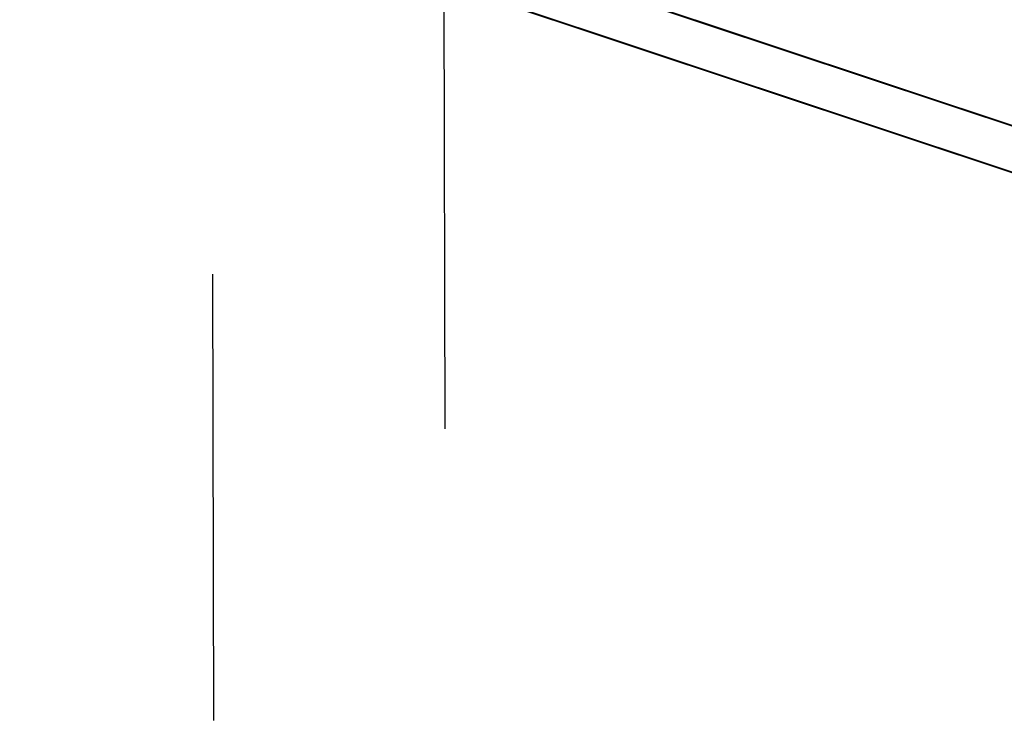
# Model space of a CAD drawing. Extents: x 0 to 1189, y 0 to 841.
# Tile 217 of 256: x 605 to 619, y 377 to 387. Entities that reach past the tile are written whole.
import ezdxf

# ---------------------------------------------------------------- set-up
doc = ezdxf.new("R2010")
doc.units = 0
doc.header["$LTSCALE"] = 65.395
doc.linetypes.add('DASHED', pattern=[0.2, 0.1, -0.1])
doc.layers.get('0').update_dxf_attribs({"linetype": 'CONTINUOUS'})

msp = doc.modelspace()

# ---------------------------------------------------------------- linework, layer by layer
at = {"color": 7, "linetype": 'DASHED'}
for p, q in [((607.027, 579.76), (607.491, 365.493)), ((610.845, 387.845), (610.982, 324.526))]:
    msp.add_line(p, q, dxfattribs=at)
at = {"color": 4, "linetype": 'Continuous'}
for p, q in [((558.784, 405.849), (625.272, 383.728)), ((558.784, 405.837), (625.272, 383.716)), ((558.785, 405.166), (625.273, 383.045)), ((558.785, 405.154), (625.274, 383.033))]:
    msp.add_line(p, q, dxfattribs=at)

doc.saveas('drawing.dxf')
